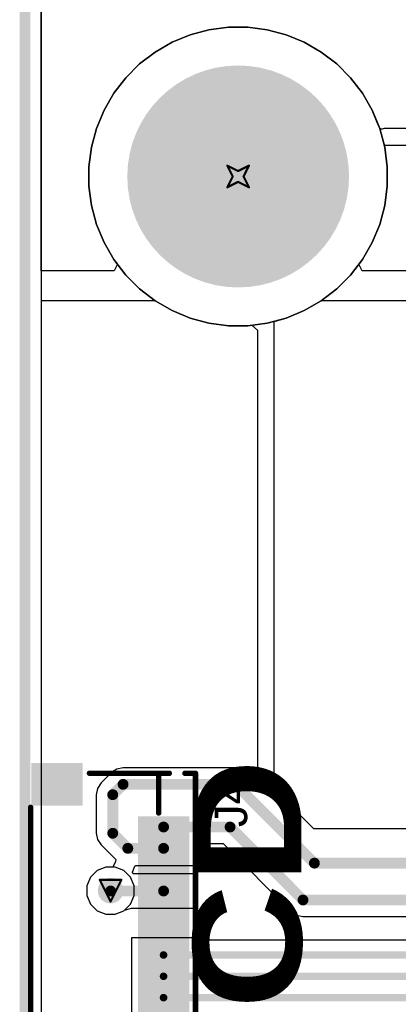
# Model space of a CAD drawing. Header units: inches. Extents: x 0 to 12.2, y 0 to 7.
# Tile 87 of 154: x -0.005 to 0.345, y 2.976 to 3.885. Entities that reach past the tile are written whole.
import ezdxf

# ---------------------------------------------------------------- set-up
doc = ezdxf.new("R2010")
doc.units = ezdxf.units.IN
doc.header["$MEASUREMENT"] = 0
for name, color, linetype in [('Board Outline', 216, 'Continuous'), ('Bottom Layer', 5, 'Continuous'), ('Bottom Solder', 6, 'Continuous'), ('Drill Drawing', 1, 'Continuous'), ('Layer 1', 16, 'Continuous'), ('Layer 2', 76, 'Continuous'), ('Multi-Layer', 9, 'Continuous'), ('Pad Holes', 156, 'Continuous'), ('Top Layer', 1, 'Continuous'), ('Top Overlay', 2, 'Continuous'), ('Top Paste', 8, 'Continuous'), ('Top Solder', 216, 'Continuous'), ('Via Holes', 16, 'Continuous')]:
    doc.layers.add(name, color=color, linetype=linetype)
doc.styles.add('Arial', font='txt', dxfattribs={"height": 0.2})
doc.styles.add('Arial Black_Bold', font='txt', dxfattribs={"height": 0.2})

# ---------------------------------------------------------------- blocks, each defined once
blk = doc.blocks.new('FH34SRJ_40S_0_5SH_50__193')
at = {"layer": 'Top Layer'}
for points in [[(-0.38976, 0.0689), (-0.37795, 0.0689), (-0.37795, 0.02953), (-0.38976, 0.02953)], [(-0.37008, 0.0689), (-0.35827, 0.0689), (-0.35827, 0.02953), (-0.37008, 0.02953)], [(-0.35039, 0.0689), (-0.33858, 0.0689), (-0.33858, 0.02953), (-0.35039, 0.02953)], [(-0.33071, 0.0689), (-0.3189, 0.0689), (-0.3189, 0.02953), (-0.33071, 0.02953)], [(-0.31102, 0.0689), (-0.29921, 0.0689), (-0.29921, 0.02953), (-0.31102, 0.02953)], [(-0.29134, 0.0689), (-0.27953, 0.0689), (-0.27953, 0.02953), (-0.29134, 0.02953)], [(-0.27165, 0.0689), (-0.25984, 0.0689), (-0.25984, 0.02953), (-0.27165, 0.02953)], [(-0.25197, 0.0689), (-0.24016, 0.0689), (-0.24016, 0.02953), (-0.25197, 0.02953)], [(-0.23228, 0.0689), (-0.22047, 0.0689), (-0.22047, 0.02953), (-0.23228, 0.02953)], [(-0.2126, 0.0689), (-0.20079, 0.0689), (-0.20079, 0.02953), (-0.2126, 0.02953)], [(-0.19291, 0.0689), (-0.1811, 0.0689), (-0.1811, 0.02953), (-0.19291, 0.02953)], [(-0.17323, 0.0689), (-0.16142, 0.0689), (-0.16142, 0.02953), (-0.17323, 0.02953)], [(-0.15354, 0.0689), (-0.14173, 0.0689), (-0.14173, 0.02953), (-0.15354, 0.02953)], [(-0.13386, 0.0689), (-0.12205, 0.0689), (-0.12205, 0.02953), (-0.13386, 0.02953)], [(-0.11417, 0.0689), (-0.10236, 0.0689), (-0.10236, 0.02953), (-0.11417, 0.02953)], [(-0.09449, 0.0689), (-0.08268, 0.0689), (-0.08268, 0.02953), (-0.09449, 0.02953)], [(-0.0748, 0.0689), (-0.06299, 0.0689), (-0.06299, 0.02953), (-0.0748, 0.02953)], [(-0.05512, 0.0689), (-0.04331, 0.0689), (-0.04331, 0.02953), (-0.05512, 0.02953)], [(-0.03543, 0.0689), (-0.02362, 0.0689), (-0.02362, 0.02953), (-0.03543, 0.02953)], [(-0.01575, 0.0689), (-0.00394, 0.0689), (-0.00394, 0.02953), (-0.01575, 0.02953)], [(0.00394, 0.0689), (0.01575, 0.0689), (0.01575, 0.02953), (0.00394, 0.02953)], [(0.02362, 0.0689), (0.03543, 0.0689), (0.03543, 0.02953), (0.02362, 0.02953)], [(0.04331, 0.0689), (0.05512, 0.0689), (0.05512, 0.02953), (0.04331, 0.02953)], [(0.06299, 0.0689), (0.0748, 0.0689), (0.0748, 0.02953), (0.06299, 0.02953)], [(0.08268, 0.0689), (0.09449, 0.0689), (0.09449, 0.02953), (0.08268, 0.02953)], [(0.10236, 0.0689), (0.11417, 0.0689), (0.11417, 0.02953), (0.10236, 0.02953)], [(0.12205, 0.0689), (0.13386, 0.0689), (0.13386, 0.02953), (0.12205, 0.02953)], [(0.14173, 0.0689), (0.15354, 0.0689), (0.15354, 0.02953), (0.14173, 0.02953)], [(0.16142, 0.0689), (0.17323, 0.0689), (0.17323, 0.02953), (0.16142, 0.02953)], [(0.1811, 0.0689), (0.19291, 0.0689), (0.19291, 0.02953), (0.1811, 0.02953)], [(0.20079, 0.0689), (0.2126, 0.0689), (0.2126, 0.02953), (0.20079, 0.02953)], [(0.22047, 0.0689), (0.23228, 0.0689), (0.23228, 0.02953), (0.22047, 0.02953)], [(0.24016, 0.0689), (0.25197, 0.0689), (0.25197, 0.02953), (0.24016, 0.02953)], [(0.25984, 0.0689), (0.27165, 0.0689), (0.27165, 0.02953), (0.25984, 0.02953)], [(0.27953, 0.0689), (0.29134, 0.0689), (0.29134, 0.02953), (0.27953, 0.02953)], [(0.29921, 0.0689), (0.31102, 0.0689), (0.31102, 0.02953), (0.29921, 0.02953)], [(0.3189, 0.0689), (0.33071, 0.0689), (0.33071, 0.02953), (0.3189, 0.02953)], [(0.33858, 0.0689), (0.35039, 0.0689), (0.35039, 0.02953), (0.33858, 0.02953)], [(0.35827, 0.0689), (0.37008, 0.0689), (0.37008, 0.02953), (0.35827, 0.02953)], [(0.37795, 0.0689), (0.38976, 0.0689), (0.38976, 0.02953), (0.37795, 0.02953)], [(-0.43897, -0.02953), (-0.40748, -0.02953), (-0.40748, -0.0689), (-0.43897, -0.0689)], [(0.40748, -0.02953), (0.43897, -0.02953), (0.43897, -0.0689), (0.40748, -0.0689)]]:
    blk.add_hatch(color=1, dxfattribs=at).paths.add_polyline_path(points)
at = {"layer": 'Top Paste'}
for points in [[(-0.38976, 0.0689), (-0.37795, 0.0689), (-0.37795, 0.02953), (-0.38976, 0.02953)], [(-0.37008, 0.0689), (-0.35827, 0.0689), (-0.35827, 0.02953), (-0.37008, 0.02953)], [(-0.35039, 0.0689), (-0.33858, 0.0689), (-0.33858, 0.02953), (-0.35039, 0.02953)], [(-0.33071, 0.0689), (-0.3189, 0.0689), (-0.3189, 0.02953), (-0.33071, 0.02953)], [(-0.31102, 0.0689), (-0.29921, 0.0689), (-0.29921, 0.02953), (-0.31102, 0.02953)], [(-0.29134, 0.0689), (-0.27953, 0.0689), (-0.27953, 0.02953), (-0.29134, 0.02953)], [(-0.27165, 0.0689), (-0.25984, 0.0689), (-0.25984, 0.02953), (-0.27165, 0.02953)], [(-0.25197, 0.0689), (-0.24016, 0.0689), (-0.24016, 0.02953), (-0.25197, 0.02953)], [(-0.23228, 0.0689), (-0.22047, 0.0689), (-0.22047, 0.02953), (-0.23228, 0.02953)], [(-0.2126, 0.0689), (-0.20079, 0.0689), (-0.20079, 0.02953), (-0.2126, 0.02953)], [(-0.19291, 0.0689), (-0.1811, 0.0689), (-0.1811, 0.02953), (-0.19291, 0.02953)], [(-0.17323, 0.0689), (-0.16142, 0.0689), (-0.16142, 0.02953), (-0.17323, 0.02953)], [(-0.15354, 0.0689), (-0.14173, 0.0689), (-0.14173, 0.02953), (-0.15354, 0.02953)], [(-0.13386, 0.0689), (-0.12205, 0.0689), (-0.12205, 0.02953), (-0.13386, 0.02953)], [(-0.11417, 0.0689), (-0.10236, 0.0689), (-0.10236, 0.02953), (-0.11417, 0.02953)], [(-0.09449, 0.0689), (-0.08268, 0.0689), (-0.08268, 0.02953), (-0.09449, 0.02953)], [(-0.0748, 0.0689), (-0.06299, 0.0689), (-0.06299, 0.02953), (-0.0748, 0.02953)], [(-0.05512, 0.0689), (-0.04331, 0.0689), (-0.04331, 0.02953), (-0.05512, 0.02953)], [(-0.03543, 0.0689), (-0.02362, 0.0689), (-0.02362, 0.02953), (-0.03543, 0.02953)], [(-0.01575, 0.0689), (-0.00394, 0.0689), (-0.00394, 0.02953), (-0.01575, 0.02953)], [(0.00394, 0.0689), (0.01575, 0.0689), (0.01575, 0.02953), (0.00394, 0.02953)], [(0.02362, 0.0689), (0.03543, 0.0689), (0.03543, 0.02953), (0.02362, 0.02953)], [(0.04331, 0.0689), (0.05512, 0.0689), (0.05512, 0.02953), (0.04331, 0.02953)], [(0.06299, 0.0689), (0.0748, 0.0689), (0.0748, 0.02953), (0.06299, 0.02953)], [(0.08268, 0.0689), (0.09449, 0.0689), (0.09449, 0.02953), (0.08268, 0.02953)], [(0.10236, 0.0689), (0.11417, 0.0689), (0.11417, 0.02953), (0.10236, 0.02953)], [(0.12205, 0.0689), (0.13386, 0.0689), (0.13386, 0.02953), (0.12205, 0.02953)], [(0.14173, 0.0689), (0.15354, 0.0689), (0.15354, 0.02953), (0.14173, 0.02953)], [(0.16142, 0.0689), (0.17323, 0.0689), (0.17323, 0.02953), (0.16142, 0.02953)], [(0.1811, 0.0689), (0.19291, 0.0689), (0.19291, 0.02953), (0.1811, 0.02953)], [(0.20079, 0.0689), (0.2126, 0.0689), (0.2126, 0.02953), (0.20079, 0.02953)], [(0.22047, 0.0689), (0.23228, 0.0689), (0.23228, 0.02953), (0.22047, 0.02953)], [(0.24016, 0.0689), (0.25197, 0.0689), (0.25197, 0.02953), (0.24016, 0.02953)], [(0.25984, 0.0689), (0.27165, 0.0689), (0.27165, 0.02953), (0.25984, 0.02953)], [(0.27953, 0.0689), (0.29134, 0.0689), (0.29134, 0.02953), (0.27953, 0.02953)], [(0.29921, 0.0689), (0.31102, 0.0689), (0.31102, 0.02953), (0.29921, 0.02953)], [(0.3189, 0.0689), (0.33071, 0.0689), (0.33071, 0.02953), (0.3189, 0.02953)], [(0.33858, 0.0689), (0.35039, 0.0689), (0.35039, 0.02953), (0.33858, 0.02953)], [(0.35827, 0.0689), (0.37008, 0.0689), (0.37008, 0.02953), (0.35827, 0.02953)], [(0.37795, 0.0689), (0.38976, 0.0689), (0.38976, 0.02953), (0.37795, 0.02953)], [(-0.43897, -0.02953), (-0.40748, -0.02953), (-0.40748, -0.0689), (-0.43897, -0.0689)], [(0.40748, -0.02953), (0.43897, -0.02953), (0.43897, -0.0689), (0.40748, -0.0689)]]:
    blk.add_hatch(color=8, dxfattribs=at).paths.add_polyline_path(points)
at = {"layer": 'Top Solder'}
for points in [[(-0.39376, 0.0729), (-0.37395, 0.0729), (-0.37395, 0.02553), (-0.39376, 0.02553)], [(-0.37408, 0.0729), (-0.35427, 0.0729), (-0.35427, 0.02553), (-0.37408, 0.02553)], [(-0.35439, 0.0729), (-0.33458, 0.0729), (-0.33458, 0.02553), (-0.35439, 0.02553)], [(-0.33471, 0.0729), (-0.3149, 0.0729), (-0.3149, 0.02553), (-0.33471, 0.02553)], [(-0.31502, 0.0729), (-0.29521, 0.0729), (-0.29521, 0.02553), (-0.31502, 0.02553)], [(-0.29534, 0.0729), (-0.27553, 0.0729), (-0.27553, 0.02553), (-0.29534, 0.02553)], [(-0.27565, 0.0729), (-0.25584, 0.0729), (-0.25584, 0.02553), (-0.27565, 0.02553)], [(-0.25597, 0.0729), (-0.23616, 0.0729), (-0.23616, 0.02553), (-0.25597, 0.02553)], [(-0.23628, 0.0729), (-0.21647, 0.0729), (-0.21647, 0.02553), (-0.23628, 0.02553)], [(-0.2166, 0.0729), (-0.19679, 0.0729), (-0.19679, 0.02553), (-0.2166, 0.02553)], [(-0.19691, 0.0729), (-0.1771, 0.0729), (-0.1771, 0.02553), (-0.19691, 0.02553)], [(-0.17723, 0.0729), (-0.15742, 0.0729), (-0.15742, 0.02553), (-0.17723, 0.02553)], [(-0.15754, 0.0729), (-0.13773, 0.0729), (-0.13773, 0.02553), (-0.15754, 0.02553)], [(-0.13786, 0.0729), (-0.11805, 0.0729), (-0.11805, 0.02553), (-0.13786, 0.02553)], [(-0.11817, 0.0729), (-0.09836, 0.0729), (-0.09836, 0.02553), (-0.11817, 0.02553)], [(-0.09849, 0.0729), (-0.07868, 0.0729), (-0.07868, 0.02553), (-0.09849, 0.02553)], [(-0.0788, 0.0729), (-0.05899, 0.0729), (-0.05899, 0.02553), (-0.0788, 0.02553)], [(-0.05912, 0.0729), (-0.03931, 0.0729), (-0.03931, 0.02553), (-0.05912, 0.02553)], [(-0.03943, 0.0729), (-0.01962, 0.0729), (-0.01962, 0.02553), (-0.03943, 0.02553)], [(-0.01975, 0.0729), (0.00006, 0.0729), (0.00006, 0.02553), (-0.01975, 0.02553)], [(-0.00006, 0.0729), (0.01975, 0.0729), (0.01975, 0.02553), (-0.00006, 0.02553)], [(0.01962, 0.0729), (0.03943, 0.0729), (0.03943, 0.02553), (0.01962, 0.02553)], [(0.03931, 0.0729), (0.05912, 0.0729), (0.05912, 0.02553), (0.03931, 0.02553)], [(0.05899, 0.0729), (0.0788, 0.0729), (0.0788, 0.02553), (0.05899, 0.02553)], [(0.07868, 0.0729), (0.09849, 0.0729), (0.09849, 0.02553), (0.07868, 0.02553)], [(0.09836, 0.0729), (0.11817, 0.0729), (0.11817, 0.02553), (0.09836, 0.02553)], [(0.11805, 0.0729), (0.13786, 0.0729), (0.13786, 0.02553), (0.11805, 0.02553)], [(0.13773, 0.0729), (0.15754, 0.0729), (0.15754, 0.02553), (0.13773, 0.02553)], [(0.15742, 0.0729), (0.17723, 0.0729), (0.17723, 0.02553), (0.15742, 0.02553)], [(0.1771, 0.0729), (0.19691, 0.0729), (0.19691, 0.02553), (0.1771, 0.02553)], [(0.19679, 0.0729), (0.2166, 0.0729), (0.2166, 0.02553), (0.19679, 0.02553)], [(0.21647, 0.0729), (0.23628, 0.0729), (0.23628, 0.02553), (0.21647, 0.02553)], [(0.23616, 0.0729), (0.25597, 0.0729), (0.25597, 0.02553), (0.23616, 0.02553)], [(0.25584, 0.0729), (0.27565, 0.0729), (0.27565, 0.02553), (0.25584, 0.02553)], [(0.27553, 0.0729), (0.29534, 0.0729), (0.29534, 0.02553), (0.27553, 0.02553)], [(0.29521, 0.0729), (0.31502, 0.0729), (0.31502, 0.02553), (0.29521, 0.02553)], [(0.3149, 0.0729), (0.33471, 0.0729), (0.33471, 0.02553), (0.3149, 0.02553)], [(0.33458, 0.0729), (0.35439, 0.0729), (0.35439, 0.02553), (0.33458, 0.02553)], [(0.35427, 0.0729), (0.37408, 0.0729), (0.37408, 0.02553), (0.35427, 0.02553)], [(0.37395, 0.0729), (0.39376, 0.0729), (0.39376, 0.02553), (0.37395, 0.02553)], [(-0.44297, -0.02553), (-0.40348, -0.02553), (-0.40348, -0.0729), (-0.44297, -0.0729)], [(0.40348, -0.02553), (0.44297, -0.02553), (0.44297, -0.0729), (0.40348, -0.0729)]]:
    blk.add_hatch(color=216, dxfattribs=at).paths.add_polyline_path(points)
at = {"layer": 'Top Overlay'}
for points, const_width in [([(0.389, 0.095), (0.377, 0.095)], 0.01), ([(0.383, 0.089), (0.377, 0.095)], 0.01), ([(0.383, 0.089), (0.389, 0.095)], 0.01), ([(-0.43346, 0.0689), (-0.43346, 0.07874)], 0.005), ([(0.43307, 0.07874), (-0.43346, 0.07874)], 0.005), ([(0.43308, 0.06889), (0.43308, 0.07873)], 0.005), ([(-0.43346, 0.04469), (-0.43346, 0.05453)], 0.005), ([(0.43308, 0.04469), (0.43308, 0.05453)], 0.005), ([(-0.39685, 0.04469), (-0.43346, 0.04469)], 0.005), ([(-0.43346, -0.01929), (-0.43346, 0.04469)], 0.005), ([(0.43307, 0.04469), (0.39685, 0.04469)], 0.005), ([(0.43307, -0.02008), (0.43307, 0.04469)], 0.005), ([(-0.016, -0.057), (0, -0.041)], 0.005), ([(0.016, -0.057), (0, -0.041)], 0.005), ([(0.016, -0.057), (-0.016, -0.057)], 0.005), ([(0.39842, -0.07362), (-0.40197, -0.07362)], 0.005)]:
    blk.add_lwpolyline(points, dxfattribs=dict(at, const_width=const_width))
for points, const_width in [([(0.3745, 0.095, 1), (0.3795, 0.095, 1)], 0.005), ([(0.3745, 0.095, 1), (0.3795, 0.095, 1)], 0.005), ([(0.3865, 0.095, 1), (0.3915, 0.095, 1)], 0.005), ([(0.3865, 0.095, 1), (0.3915, 0.095, 1)], 0.005), ([(0.3805, 0.089, 1), (0.3855, 0.089, 1)], 0.005), ([(0.3805, 0.089, 1), (0.3855, 0.089, 1)], 0.005), ([(-0.43471, 0.07874, 1), (-0.43221, 0.07874, 1)], 0.0025), ([(-0.43471, 0.07874, 1), (-0.43221, 0.07874, 1)], 0.0025), ([(0.43182, 0.07874, 1), (0.43432, 0.07874, 1)], 0.0025), ([(0.43183, 0.07873, 1), (0.43433, 0.07873, 1)], 0.0025), ([(-0.43471, 0.0689, 1), (-0.43221, 0.0689, 1)], 0.0025), ([(0.43183, 0.06889, 1), (0.43433, 0.06889, 1)], 0.0025), ([(-0.43471, 0.05453, 1), (-0.43221, 0.05453, 1)], 0.0025), ([(0.43183, 0.05453, 1), (0.43433, 0.05453, 1)], 0.0025), ([(-0.43471, 0.04469, 1), (-0.43221, 0.04469, 1)], 0.0025), ([(-0.43471, 0.04469, 1), (-0.43221, 0.04469, 1)], 0.0025), ([(-0.43471, 0.04469, 1), (-0.43221, 0.04469, 1)], 0.0025), ([(-0.3981, 0.04469, 1), (-0.3956, 0.04469, 1)], 0.0025), ([(0.3956, 0.04469, 1), (0.3981, 0.04469, 1)], 0.0025), ([(0.43182, 0.04469, 1), (0.43432, 0.04469, 1)], 0.0025), ([(0.43182, 0.04469, 1), (0.43432, 0.04469, 1)], 0.0025), ([(0.43183, 0.04469, 1), (0.43433, 0.04469, 1)], 0.0025), ([(-0.43471, -0.01929, 1), (-0.43221, -0.01929, 1)], 0.0025), ([(0.43182, -0.02008, 1), (0.43432, -0.02008, 1)], 0.0025), ([(-0.00125, -0.041, 1), (0.00125, -0.041, 1)], 0.0025), ([(-0.00125, -0.041, 1), (0.00125, -0.041, 1)], 0.0025), ([(-0.01725, -0.057, 1), (-0.01475, -0.057, 1)], 0.0025), ([(-0.01725, -0.057, 1), (-0.01475, -0.057, 1)], 0.0025), ([(0.01475, -0.057, 1), (0.01725, -0.057, 1)], 0.0025), ([(0.01475, -0.057, 1), (0.01725, -0.057, 1)], 0.0025), ([(-0.40322, -0.07362, 1), (-0.40072, -0.07362, 1)], 0.0025), ([(0.39717, -0.07362, 1), (0.39967, -0.07362, 1)], 0.0025)]:
    blk.add_lwpolyline(points, format="xyb", close=True, dxfattribs=dict(at, const_width=const_width))
at = {"layer": 'Top Overlay', "style": 'Arial'}
blk.add_text('1', height=0.03937, dxfattribs=at).set_placement((0.37795, -0.00657))

msp = doc.modelspace()

# ---------------------------------------------------------------- hatches: boundary and pattern name
at = {"layer": 'Bottom Layer'}
h = msp.add_hatch(color=5, dxfattribs=at)
edge = h.paths.add_edge_path()
edge.add_arc((0.19685, 3.74016), 0.09843, 0, 360)
h = msp.add_hatch(color=5, dxfattribs=at)
edge = h.paths.add_edge_path()
edge.add_arc((0.079, 3.081), 0.01181, 0, 360)
at = {"layer": 'Bottom Solder'}
h = msp.add_hatch(color=6, dxfattribs=at)
edge = h.paths.add_edge_path()
edge.add_arc((0.19685, 3.74016), 0.10243, 0, 360)
at = {"layer": 'Layer 1'}
h = msp.add_hatch(color=16, dxfattribs=at)
edge = h.paths.add_edge_path()
edge.add_arc((0.19685, 3.74016), 0.09843, 0, 360)
h = msp.add_hatch(color=16, dxfattribs=at)
edge = h.paths.add_edge_path()
edge.add_arc((0.079, 3.081), 0.01181, 0, 360)
at = {"layer": 'Layer 2'}
h = msp.add_hatch(color=76, dxfattribs=at)
edge = h.paths.add_edge_path()
edge.add_arc((0.19685, 3.74016), 0.09843, 0, 360)
h = msp.add_hatch(color=76, dxfattribs=at)
edge = h.paths.add_edge_path()
edge.add_arc((0.079, 3.081), 0.01181, 0, 360)
at = {"layer": 'Multi-Layer'}
h = msp.add_hatch(color=9, dxfattribs=at)
edge = h.paths.add_edge_path()
edge.add_arc((0.19685, 3.74016), 0.09843, 0, 360)
at = {"layer": 'Pad Holes'}
h = msp.add_hatch(color=7, dxfattribs=at)
edge = h.paths.add_edge_path()
edge.add_arc((0.19685, 3.74016), 0.05906, 0, 360)
at = {"layer": 'Top Layer'}
h = msp.add_hatch(color=1, dxfattribs=at)
edge = h.paths.add_edge_path()
edge.add_arc((0.19685, 3.74016), 0.09843, 0, 360)
h = msp.add_hatch(color=1, dxfattribs=at)
edge = h.paths.add_edge_path()
edge.add_arc((0.079, 3.081), 0.01181, 0, 360)
at = {"layer": 'Top Solder'}
h = msp.add_hatch(color=216, dxfattribs=at)
edge = h.paths.add_edge_path()
edge.add_arc((0.19685, 3.74016), 0.10243, 0, 360)
at = {"layer": 'Via Holes'}
h = msp.add_hatch(color=7, dxfattribs=at)
edge = h.paths.add_edge_path()
edge.add_arc((0.079, 3.081), 0.00591, 0, 360)

# ---------------------------------------------------------------- linework, layer by layer
at = {"layer": 'Board Outline', "const_width": 0.01}
msp.add_lwpolyline([(0, 0), (0, 4.72441)], dxfattribs=at)
at = {"layer": 'Bottom Layer'}
for p, q in [((0.01529, 0.16319), (0.01529, 4.56122)), ((0.16991, 3.8756), (0.15246, 3.87092)), ((0.18782, 3.87795), (0.16991, 3.8756)), ((0.20588, 3.87795), (0.18782, 3.87795)), ((0.22379, 3.8756), (0.20588, 3.87795)), ((0.24124, 3.87092), (0.22379, 3.8756)), ((0.13577, 3.86401), (0.12013, 3.85498)), ((0.15246, 3.87092), (0.13577, 3.86401)), ((0.25792, 3.86401), (0.24124, 3.87092)), ((0.27357, 3.85498), (0.25792, 3.86401)), ((0.12013, 3.85498), (0.1058, 3.84398)), ((0.2879, 3.84398), (0.27357, 3.85498)), ((0.1058, 3.84398), (0.09303, 3.83121)), ((0.30067, 3.83121), (0.2879, 3.84398)), ((0.09303, 3.83121), (0.08203, 3.81688)), ((0.31167, 3.81688), (0.30067, 3.83121)), ((0.08203, 3.81688), (0.073, 3.80124)), ((0.3207, 3.80124), (0.31167, 3.81688)), ((0.073, 3.80124), (0.06609, 3.78455)), ((0.32761, 3.78455), (0.3207, 3.80124)), ((0.06609, 3.78455), (0.06141, 3.7671)), ((0.33229, 3.7671), (0.32761, 3.78455)), ((0.06141, 3.7671), (0.05905, 3.74919)), ((0.33464, 3.74919), (0.33229, 3.7671)), ((0.05905, 3.74919), (0.05905, 3.73113)), ((0.33464, 3.73113), (0.33464, 3.74919)), ((0.05905, 3.73113), (0.06141, 3.71322)), ((0.33229, 3.71322), (0.33464, 3.73113)), ((0.06141, 3.71322), (0.06609, 3.69577)), ((0.32761, 3.69577), (0.33229, 3.71322)), ((0.06609, 3.69577), (0.073, 3.67908)), ((0.3207, 3.67908), (0.32761, 3.69577)), ((0.073, 3.67908), (0.08203, 3.66344)), ((0.31167, 3.66344), (0.3207, 3.67908)), ((0.08203, 3.66344), (0.09303, 3.64911)), ((0.30067, 3.64911), (0.31167, 3.66344)), ((0.09303, 3.64911), (0.1058, 3.63634)), ((0.2879, 3.63634), (0.30067, 3.64911)), ((0.1058, 3.63634), (0.12013, 3.62534)), ((0.27357, 3.62534), (0.2879, 3.63634)), ((0.12013, 3.62534), (0.13577, 3.61631)), ((0.25792, 3.61631), (0.27357, 3.62534)), ((0.13577, 3.61631), (0.15246, 3.6094)), ((0.15246, 3.6094), (0.16991, 3.60472)), ((0.22379, 3.60472), (0.24124, 3.6094)), ((0.24124, 3.6094), (0.25792, 3.61631)), ((0.16991, 3.60472), (0.18782, 3.60236)), ((0.18782, 3.60236), (0.20588, 3.60236)), ((0.20588, 3.60236), (0.22379, 3.60472)), ((0.06665, 3.09949), (0.06051, 3.09335)), ((0.07466, 3.10281), (0.06665, 3.09949)), ((0.08334, 3.10281), (0.07466, 3.10281)), ((0.09135, 3.09949), (0.08334, 3.10281)), ((0.09749, 3.09335), (0.09135, 3.09949)), ((0.06051, 3.09335), (0.05719, 3.08534)), ((0.10081, 3.08534), (0.09749, 3.09335)), ((0.05719, 3.08534), (0.05719, 3.07666)), ((0.10081, 3.07666), (0.10081, 3.08534)), ((0.05719, 3.07666), (0.06051, 3.06865)), ((0.09749, 3.06865), (0.10081, 3.07666)), ((0.06051, 3.06865), (0.06665, 3.06251)), ((0.06665, 3.06251), (0.07466, 3.05919)), ((0.08334, 3.05919), (0.09135, 3.06251)), ((0.09135, 3.06251), (0.09749, 3.06865)), ((0.07466, 3.05919), (0.08334, 3.05919))]:
    msp.add_line(p, q, dxfattribs=at)
at = {"layer": 'Drill Drawing', "const_width": 0.002}
for points in [[(0.18685, 3.75016), (0.19685, 3.74516)], [(0.18685, 3.75016), (0.19185, 3.74016)], [(0.19685, 3.74516), (0.20685, 3.75016)], [(0.20185, 3.74016), (0.20685, 3.75016)], [(0.18685, 3.73016), (0.19185, 3.74016)], [(0.18685, 3.73016), (0.19685, 3.73516)], [(0.19685, 3.73516), (0.20685, 3.73016)], [(0.20185, 3.74016), (0.20685, 3.73016)], [(0.069, 3.091), (0.089, 3.091)], [(0.069, 3.091), (0.079, 3.071)], [(0.079, 3.071), (0.089, 3.091)]]:
    msp.add_lwpolyline(points, dxfattribs=at)
at = {"layer": 'Drill Drawing', "const_width": 0.001}
for points in [[(0.18635, 3.75016, 1), (0.18735, 3.75016, 1)], [(0.18635, 3.75016, 1), (0.18735, 3.75016, 1)], [(0.19635, 3.74516, 1), (0.19735, 3.74516, 1)], [(0.19635, 3.74516, 1), (0.19735, 3.74516, 1)], [(0.20635, 3.75016, 1), (0.20735, 3.75016, 1)], [(0.20635, 3.75016, 1), (0.20735, 3.75016, 1)], [(0.19135, 3.74016, 1), (0.19235, 3.74016, 1)], [(0.19135, 3.74016, 1), (0.19235, 3.74016, 1)], [(0.19635, 3.73516, 1), (0.19735, 3.73516, 1)], [(0.19635, 3.73516, 1), (0.19735, 3.73516, 1)], [(0.20135, 3.74016, 1), (0.20235, 3.74016, 1)], [(0.20135, 3.74016, 1), (0.20235, 3.74016, 1)], [(0.18635, 3.73016, 1), (0.18735, 3.73016, 1)], [(0.18635, 3.73016, 1), (0.18735, 3.73016, 1)], [(0.20635, 3.73016, 1), (0.20735, 3.73016, 1)], [(0.20635, 3.73016, 1), (0.20735, 3.73016, 1)], [(0.0685, 3.091, 1), (0.0695, 3.091, 1)], [(0.0685, 3.091, 1), (0.0695, 3.091, 1)], [(0.0885, 3.091, 1), (0.0895, 3.091, 1)], [(0.0885, 3.091, 1), (0.0895, 3.091, 1)], [(0.0785, 3.071, 1), (0.0795, 3.071, 1)], [(0.0785, 3.071, 1), (0.0795, 3.071, 1)]]:
    msp.add_lwpolyline(points, format="xyb", close=True, dxfattribs=at)
at = {"layer": 'Layer 1'}
for p, q in [((0.01529, 0.16319), (0.01529, 4.56122)), ((0.16991, 3.8756), (0.15246, 3.87092)), ((0.18782, 3.87795), (0.16991, 3.8756)), ((0.20588, 3.87795), (0.18782, 3.87795)), ((0.22379, 3.8756), (0.20588, 3.87795)), ((0.24124, 3.87092), (0.22379, 3.8756)), ((0.13577, 3.86401), (0.12013, 3.85498)), ((0.15246, 3.87092), (0.13577, 3.86401)), ((0.25792, 3.86401), (0.24124, 3.87092)), ((0.27357, 3.85498), (0.25792, 3.86401)), ((0.12013, 3.85498), (0.1058, 3.84398)), ((0.2879, 3.84398), (0.27357, 3.85498)), ((0.1058, 3.84398), (0.09303, 3.83121)), ((0.30067, 3.83121), (0.2879, 3.84398)), ((0.09303, 3.83121), (0.08203, 3.81688)), ((0.31167, 3.81688), (0.30067, 3.83121)), ((0.08203, 3.81688), (0.073, 3.80124)), ((0.3207, 3.80124), (0.31167, 3.81688)), ((0.073, 3.80124), (0.06609, 3.78455)), ((0.32761, 3.78455), (0.3207, 3.80124)), ((0.06609, 3.78455), (0.06141, 3.7671)), ((0.33229, 3.7671), (0.32761, 3.78455)), ((0.06141, 3.7671), (0.05905, 3.74919)), ((0.33464, 3.74919), (0.33229, 3.7671)), ((0.05905, 3.74919), (0.05905, 3.73113)), ((0.33464, 3.73113), (0.33464, 3.74919)), ((0.05905, 3.73113), (0.06141, 3.71322)), ((0.33229, 3.71322), (0.33464, 3.73113)), ((0.06141, 3.71322), (0.06609, 3.69577)), ((0.32761, 3.69577), (0.33229, 3.71322)), ((0.06609, 3.69577), (0.073, 3.67908)), ((0.3207, 3.67908), (0.32761, 3.69577)), ((0.073, 3.67908), (0.08203, 3.66344)), ((0.31167, 3.66344), (0.3207, 3.67908)), ((0.08203, 3.66344), (0.09303, 3.64911)), ((0.30067, 3.64911), (0.31167, 3.66344)), ((0.09303, 3.64911), (0.1058, 3.63634)), ((0.2879, 3.63634), (0.30067, 3.64911)), ((0.1058, 3.63634), (0.12013, 3.62534)), ((0.27357, 3.62534), (0.2879, 3.63634)), ((0.12013, 3.62534), (0.13577, 3.61631)), ((0.25792, 3.61631), (0.27357, 3.62534)), ((0.13577, 3.61631), (0.15246, 3.6094)), ((0.15246, 3.6094), (0.16991, 3.60472)), ((0.22379, 3.60472), (0.24124, 3.6094)), ((0.24124, 3.6094), (0.25792, 3.61631)), ((0.16991, 3.60472), (0.18782, 3.60236)), ((0.18782, 3.60236), (0.20588, 3.60236)), ((0.20588, 3.60236), (0.22379, 3.60472)), ((0.06665, 3.09949), (0.06051, 3.09335)), ((0.07466, 3.10281), (0.06665, 3.09949)), ((0.08334, 3.10281), (0.07466, 3.10281)), ((0.09135, 3.09949), (0.08334, 3.10281)), ((0.09749, 3.09335), (0.09135, 3.09949)), ((0.06051, 3.09335), (0.05719, 3.08534)), ((0.10081, 3.08534), (0.09749, 3.09335)), ((0.05719, 3.08534), (0.05719, 3.07666)), ((0.10081, 3.07666), (0.10081, 3.08534)), ((0.05719, 3.07666), (0.06051, 3.06865)), ((0.09749, 3.06865), (0.10081, 3.07666)), ((0.06051, 3.06865), (0.06665, 3.06251)), ((0.06665, 3.06251), (0.07466, 3.05919)), ((0.08334, 3.05919), (0.09135, 3.06251)), ((0.09135, 3.06251), (0.09749, 3.06865)), ((0.07466, 3.05919), (0.08334, 3.05919))]:
    msp.add_line(p, q, dxfattribs=at)
at = {"layer": 'Layer 2'}
for p, q in [((0.015, 3.65292), (0.015, 4.56162)), ((0.16991, 3.8756), (0.15246, 3.87092)), ((0.18782, 3.87795), (0.16991, 3.8756)), ((0.20588, 3.87795), (0.18782, 3.87795)), ((0.22379, 3.8756), (0.20588, 3.87795)), ((0.24124, 3.87092), (0.22379, 3.8756)), ((0.13577, 3.86401), (0.12013, 3.85498)), ((0.15246, 3.87092), (0.13577, 3.86401)), ((0.25792, 3.86401), (0.24124, 3.87092)), ((0.27357, 3.85498), (0.25792, 3.86401)), ((0.12013, 3.85498), (0.1058, 3.84398)), ((0.2879, 3.84398), (0.27357, 3.85498)), ((0.1058, 3.84398), (0.09303, 3.83121)), ((0.30067, 3.83121), (0.2879, 3.84398)), ((0.09303, 3.83121), (0.08203, 3.81688)), ((0.31167, 3.81688), (0.30067, 3.83121)), ((0.08203, 3.81688), (0.073, 3.80124)), ((0.3207, 3.80124), (0.31167, 3.81688)), ((0.073, 3.80124), (0.06609, 3.78455)), ((0.32761, 3.78455), (0.3207, 3.80124)), ((0.06609, 3.78455), (0.06141, 3.7671)), ((0.33229, 3.7671), (0.32761, 3.78455)), ((0.06141, 3.7671), (0.05905, 3.74919)), ((0.33464, 3.74919), (0.33229, 3.7671)), ((0.05905, 3.74919), (0.05905, 3.73113)), ((0.33464, 3.73113), (0.33464, 3.74919)), ((0.05905, 3.73113), (0.06141, 3.71322)), ((0.33229, 3.71322), (0.33464, 3.73113)), ((0.06141, 3.71322), (0.06609, 3.69577)), ((0.32761, 3.69577), (0.33229, 3.71322)), ((0.06609, 3.69577), (0.073, 3.67908)), ((0.3207, 3.67908), (0.32761, 3.69577)), ((0.073, 3.67908), (0.08203, 3.66344)), ((0.31167, 3.66344), (0.3207, 3.67908)), ((0.08203, 3.66344), (0.08529, 3.65919)), ((0.30841, 3.65919), (0.31167, 3.66344)), ((0.08529, 3.65919), (0.08219, 3.65292)), ((0.31151, 3.65292), (0.30841, 3.65919)), ((0.08219, 3.65292), (0.015, 3.65292)), ((0.45026, 3.65292), (0.31151, 3.65292)), ((0.01529, 3.62563), (0.05324, 3.62563)), ((0.01529, 0.16319), (0.01529, 3.62563)), ((0.05324, 3.62563), (0.11975, 3.62563)), ((0.11975, 3.62563), (0.12013, 3.62534)), ((0.12013, 3.62534), (0.13577, 3.61631)), ((0.25792, 3.61631), (0.27357, 3.62534)), ((0.27357, 3.62534), (0.27395, 3.62563)), ((0.27395, 3.62563), (0.87011, 3.62563)), ((0.13577, 3.61631), (0.15246, 3.6094)), ((0.15246, 3.6094), (0.16991, 3.60472)), ((0.22379, 3.60472), (0.24124, 3.6094)), ((0.24124, 3.6094), (0.25792, 3.61631)), ((0.16991, 3.60472), (0.18782, 3.60236)), ((0.18782, 3.60236), (0.20588, 3.60236)), ((0.20588, 3.60236), (0.22379, 3.60472))]:
    msp.add_line(p, q, dxfattribs=at)
at = {"layer": 'Multi-Layer'}
for p, q in [((0.15246, 3.87092), (0.16991, 3.8756)), ((0.16991, 3.8756), (0.18782, 3.87795)), ((0.18782, 3.87795), (0.19685, 3.87795)), ((0.19685, 3.87795), (0.20588, 3.87795)), ((0.20588, 3.87795), (0.22379, 3.8756)), ((0.22379, 3.8756), (0.24124, 3.87092)), ((0.12013, 3.85498), (0.13577, 3.86401)), ((0.13577, 3.86401), (0.15246, 3.87092)), ((0.24124, 3.87092), (0.25792, 3.86401)), ((0.25792, 3.86401), (0.27357, 3.85498)), ((0.1058, 3.84398), (0.12013, 3.85498)), ((0.27357, 3.85498), (0.2879, 3.84398)), ((0.09303, 3.83121), (0.1058, 3.84398)), ((0.2879, 3.84398), (0.30067, 3.83121)), ((0.08203, 3.81688), (0.09303, 3.83121)), ((0.30067, 3.83121), (0.31167, 3.81688)), ((0.073, 3.80124), (0.08203, 3.81688)), ((0.31167, 3.81688), (0.3207, 3.80124)), ((0.06609, 3.78455), (0.073, 3.80124)), ((0.3207, 3.80124), (0.32761, 3.78455)), ((0.06141, 3.7671), (0.06609, 3.78455)), ((0.32761, 3.78455), (0.33229, 3.7671)), ((0.05905, 3.74919), (0.06141, 3.7671)), ((0.33229, 3.7671), (0.33464, 3.74919)), ((0.05905, 3.74016), (0.05905, 3.74919)), ((0.33464, 3.74919), (0.33464, 3.74016)), ((0.05905, 3.73113), (0.05905, 3.74016)), ((0.33464, 3.74016), (0.33464, 3.73113)), ((0.06141, 3.71322), (0.05905, 3.73113)), ((0.33464, 3.73113), (0.33229, 3.71322)), ((0.06609, 3.69577), (0.06141, 3.71322)), ((0.33229, 3.71322), (0.32761, 3.69577)), ((0.073, 3.67908), (0.06609, 3.69577)), ((0.32761, 3.69577), (0.3207, 3.67908)), ((0.08203, 3.66344), (0.073, 3.67908)), ((0.3207, 3.67908), (0.31167, 3.66344)), ((0.09303, 3.64911), (0.08203, 3.66344)), ((0.31167, 3.66344), (0.30067, 3.64911)), ((0.1058, 3.63634), (0.09303, 3.64911)), ((0.30067, 3.64911), (0.2879, 3.63634)), ((0.12013, 3.62534), (0.1058, 3.63634)), ((0.2879, 3.63634), (0.27357, 3.62534)), ((0.13577, 3.61631), (0.12013, 3.62534)), ((0.27357, 3.62534), (0.25792, 3.61631)), ((0.15246, 3.6094), (0.13577, 3.61631)), ((0.16991, 3.60472), (0.15246, 3.6094)), ((0.24124, 3.6094), (0.22379, 3.60472)), ((0.25792, 3.61631), (0.24124, 3.6094)), ((0.18782, 3.60236), (0.16991, 3.60472)), ((0.19685, 3.60236), (0.18782, 3.60236)), ((0.19685, 3.60236), (0.19685, 3.60236)), ((0.20588, 3.60236), (0.19685, 3.60236)), ((0.22379, 3.60472), (0.20588, 3.60236))]:
    msp.add_line(p, q, dxfattribs=at)
at = {"layer": 'Top Layer'}
for p, q in [((0.01529, 0.16319), (0.01529, 4.56122)), ((0.16991, 3.8756), (0.15246, 3.87092)), ((0.18782, 3.87795), (0.16991, 3.8756)), ((0.20588, 3.87795), (0.18782, 3.87795)), ((0.22379, 3.8756), (0.20588, 3.87795)), ((0.24124, 3.87092), (0.22379, 3.8756)), ((0.13577, 3.86401), (0.12013, 3.85498)), ((0.15246, 3.87092), (0.13577, 3.86401)), ((0.25792, 3.86401), (0.24124, 3.87092)), ((0.27357, 3.85498), (0.25792, 3.86401)), ((0.12013, 3.85498), (0.1058, 3.84398)), ((0.2879, 3.84398), (0.27357, 3.85498)), ((0.1058, 3.84398), (0.09303, 3.83121)), ((0.30067, 3.83121), (0.2879, 3.84398)), ((0.09303, 3.83121), (0.08203, 3.81688)), ((0.31167, 3.81688), (0.30067, 3.83121)), ((0.08203, 3.81688), (0.073, 3.80124)), ((0.3207, 3.80124), (0.31167, 3.81688)), ((0.073, 3.80124), (0.06609, 3.78455)), ((0.32532, 3.79009), (0.3207, 3.80124)), ((0.32761, 3.78455), (0.32532, 3.79009)), ((0.06609, 3.78455), (0.06141, 3.7671)), ((0.32782, 3.78377), (0.32761, 3.78455)), ((0.32982, 3.7839), (0.32782, 3.78377)), ((0.32782, 3.78377), (0.32782, 3.78377)), ((0.33178, 3.78429), (0.32982, 3.7839)), ((0.41389, 3.78429), (0.33178, 3.78429)), ((0.06141, 3.7671), (0.05905, 3.74919)), ((0.33229, 3.7671), (0.33178, 3.769)), ((0.33178, 3.769), (0.4372, 3.769)), ((0.33464, 3.74919), (0.33229, 3.7671)), ((0.05905, 3.74919), (0.05905, 3.73113)), ((0.33464, 3.74016), (0.33464, 3.74919)), ((0.33464, 3.73113), (0.33464, 3.74016)), ((0.05905, 3.73113), (0.06141, 3.71322)), ((0.33229, 3.71322), (0.33464, 3.73113)), ((0.06141, 3.71322), (0.06609, 3.69577)), ((0.32761, 3.69577), (0.33229, 3.71322)), ((0.06609, 3.69577), (0.073, 3.67908)), ((0.3207, 3.67908), (0.32761, 3.69577)), ((0.073, 3.67908), (0.08203, 3.66344)), ((0.31167, 3.66344), (0.3207, 3.67908)), ((0.08203, 3.66344), (0.09303, 3.64911)), ((0.30067, 3.64911), (0.31167, 3.66344)), ((0.09303, 3.64911), (0.1058, 3.63634)), ((0.2879, 3.63634), (0.30067, 3.64911)), ((0.1058, 3.63634), (0.12013, 3.62534)), ((0.27357, 3.62534), (0.2879, 3.63634)), ((0.12013, 3.62534), (0.13577, 3.61631)), ((0.25792, 3.61631), (0.27357, 3.62534)), ((0.13577, 3.61631), (0.15246, 3.6094)), ((0.15246, 3.6094), (0.16991, 3.60472)), ((0.23, 3.60639), (0.24124, 3.6094)), ((0.24124, 3.6094), (0.25792, 3.61631)), ((0.16991, 3.60472), (0.18782, 3.60236)), ((0.18782, 3.60236), (0.20588, 3.60236)), ((0.20588, 3.60236), (0.20944, 3.60283)), ((0.20944, 3.60283), (0.21471, 3.59822)), ((0.23, 3.17474), (0.23, 3.60639)), ((0.21471, 3.59822), (0.21471, 3.18978)), ((0.07974, 3.18994), (0.07019, 3.18039)), ((0.0847, 3.19326), (0.07974, 3.18994)), ((0.09055, 3.19442), (0.0847, 3.19326)), ((0.19458, 3.19442), (0.09055, 3.19442)), ((0.20043, 3.19326), (0.19458, 3.19442)), ((0.2054, 3.18994), (0.20043, 3.19326)), ((0.20824, 3.1871), (0.2054, 3.18994)), ((0.21471, 3.18978), (0.20824, 3.1871)), ((0.06687, 3.17543), (0.06571, 3.16958)), ((0.07019, 3.18039), (0.06687, 3.17543)), ((0.26674, 3.138), (0.23, 3.17474)), ((0.06571, 3.16958), (0.06571, 3.134)), ((0.47112, 3.138), (0.26674, 3.138)), ((0.06571, 3.134), (0.06687, 3.12815)), ((0.06687, 3.12815), (0.07019, 3.12319)), ((0.07019, 3.12319), (0.08372, 3.10965)), ((0.15764, 3.10417), (0.15764, 3.12447)), ((0.15764, 3.12447), (0.18307, 3.12447)), ((0.18307, 3.12447), (0.24593, 3.0616)), ((0.08348, 3.10788), (0.08117, 3.10281)), ((0.08372, 3.10965), (0.08348, 3.10788)), ((0.06665, 3.09949), (0.06051, 3.09335)), ((0.07466, 3.10281), (0.06665, 3.09949)), ((0.08117, 3.10281), (0.07466, 3.10281)), ((0.09939, 3.09805), (0.10152, 3.10352)), ((0.10152, 3.10352), (0.10235, 3.10417)), ((0.10235, 3.10417), (0.15764, 3.10417)), ((0.06051, 3.09335), (0.05719, 3.08534)), ((0.09956, 3.09711), (0.09939, 3.09805)), ((0.0999, 3.09661), (0.09956, 3.09711)), ((0.15764, 3.09661), (0.0999, 3.09661)), ((0.15764, 3.0648), (0.15764, 3.09661)), ((0.05719, 3.08534), (0.05719, 3.07666)), ((0.05719, 3.07666), (0.06051, 3.06865)), ((0.06051, 3.06865), (0.06665, 3.06251)), ((0.06665, 3.06251), (0.07466, 3.05919)), ((0.08334, 3.05919), (0.09135, 3.06251)), ((0.09135, 3.06251), (0.09196, 3.06312)), ((0.09196, 3.06312), (0.09827, 3.0648)), ((0.09827, 3.0648), (0.09827, 3.0648)), ((0.09827, 3.0648), (0.09827, 3.0648)), ((0.09827, 3.0648), (0.09827, 3.0648)), ((0.09827, 3.0648), (0.15764, 3.0648)), ((0.07466, 3.05919), (0.08334, 3.05919)), ((0.24593, 3.0616), (0.25089, 3.05829)), ((0.25089, 3.05829), (0.25674, 3.05713)), ((0.25674, 3.05713), (0.66813, 3.05713)), ((0.15764, 3.03755), (0.09827, 3.03755)), ((0.09827, 3.03755), (0.09827, 3.01787)), ((0.15764, 3.03541), (0.15764, 3.03755)), ((0.35971, 3.03541), (0.15764, 3.03541)), ((0.09827, 3.01787), (0.09827, 3.01787)), ((0.09827, 3.01787), (0.09827, 2.98606)), ((0.09827, 2.98606), (0.09827, 2.98606)), ((0.09827, 2.98606), (0.09827, 2.9785)), ((0.09827, 2.9785), (0.09827, 2.9785)), ((0.09827, 2.9785), (0.09827, 2.94669))]:
    msp.add_line(p, q, dxfattribs=at)
for points, const_width in [([(0.081, 3.16958), (0.09055, 3.17913)], 0.01), ([(0.09055, 3.17913), (0.19458, 3.17913)], 0.01), ([(0.19458, 3.17913), (0.26729, 3.10642)], 0.01), ([(0.081, 3.134), (0.081, 3.16958)], 0.01), ([(0.12795, 3.13976), (0.1894, 3.13976)], 0.01), ([(0.1894, 3.13976), (0.25674, 3.07242)], 0.01), ([(0.081, 3.134), (0.09492, 3.12008)], 0.01), ([(0.09492, 3.12008), (0.12795, 3.12008)], 0.01), ([(0.26729, 3.10642), (0.62893, 3.10642)], 0.01), ([(0.079, 3.08071), (0.12795, 3.08071)], 0.01), ([(0.079, 3.08071), (0.079, 3.081)], 0.007), ([(0.25674, 3.07242), (0.67447, 3.07242)], 0.01), ([(0.12795, 3.02165), (0.37401, 3.02165)], 0.007), ([(0.12795, 3.00197), (0.41338, 3.00197)], 0.007), ([(0.12795, 2.98228), (0.45275, 2.98228)], 0.007)]:
    msp.add_lwpolyline(points, dxfattribs=dict(at, const_width=const_width))
for points, const_width in [([(0.08805, 3.17913, 1), (0.09305, 3.17913, 1)], 0.005), ([(0.08805, 3.17913, 1), (0.09305, 3.17913, 1)], 0.005), ([(0.19208, 3.17913, 1), (0.19708, 3.17913, 1)], 0.005), ([(0.19208, 3.17913, 1), (0.19708, 3.17913, 1)], 0.005), ([(0.0785, 3.16958, 1), (0.0835, 3.16958, 1)], 0.005), ([(0.0785, 3.16958, 1), (0.0835, 3.16958, 1)], 0.005), ([(0.12545, 3.13976, 1), (0.13045, 3.13976, 1)], 0.005), ([(0.1869, 3.13976, 1), (0.1919, 3.13976, 1)], 0.005), ([(0.1869, 3.13976, 1), (0.1919, 3.13976, 1)], 0.005), ([(0.0785, 3.134, 1), (0.0835, 3.134, 1)], 0.005), ([(0.0785, 3.134, 1), (0.0835, 3.134, 1)], 0.005), ([(0.09242, 3.12008, 1), (0.09742, 3.12008, 1)], 0.005), ([(0.09242, 3.12008, 1), (0.09742, 3.12008, 1)], 0.005), ([(0.12545, 3.12008, 1), (0.13045, 3.12008, 1)], 0.005), ([(0.26479, 3.10642, 1), (0.26979, 3.10642, 1)], 0.005), ([(0.26479, 3.10642, 1), (0.26979, 3.10642, 1)], 0.005), ([(0.0765, 3.08071, 1), (0.0815, 3.08071, 1)], 0.005), ([(0.07725, 3.081, 1), (0.08075, 3.081, 1)], 0.0035), ([(0.07725, 3.08071, 1), (0.08075, 3.08071, 1)], 0.0035), ([(0.12545, 3.08071, 1), (0.13045, 3.08071, 1)], 0.005), ([(0.25424, 3.07242, 1), (0.25924, 3.07242, 1)], 0.005), ([(0.25424, 3.07242, 1), (0.25924, 3.07242, 1)], 0.005), ([(0.1262, 3.02165, 1), (0.1297, 3.02165, 1)], 0.0035), ([(0.1262, 3.00197, 1), (0.1297, 3.00197, 1)], 0.0035), ([(0.1262, 2.98228, 1), (0.1297, 2.98228, 1)], 0.0035)]:
    msp.add_lwpolyline(points, format="xyb", close=True, dxfattribs=dict(at, const_width=const_width))

# ---------------------------------------------------------------- block references
at = {"rotation": 270}
msp.add_blockref('FH34SRJ_40S_0_5SH_50__193', (0.07874, 2.7559), dxfattribs=at)

# ---------------------------------------------------------------- texts
at = {"layer": 'Top Overlay'}
for s, height, style, p in [('J4', 0.03, 'Arial', (0.2052, 3.13967)), ('RGB LCD', 0.1, 'Arial Black_Bold', (0.25535, 2.47441))]:
    msp.add_text(s, height=height, rotation=90, dxfattribs=dict(at, style=style)).set_placement(p)

doc.saveas('drawing.dxf')
